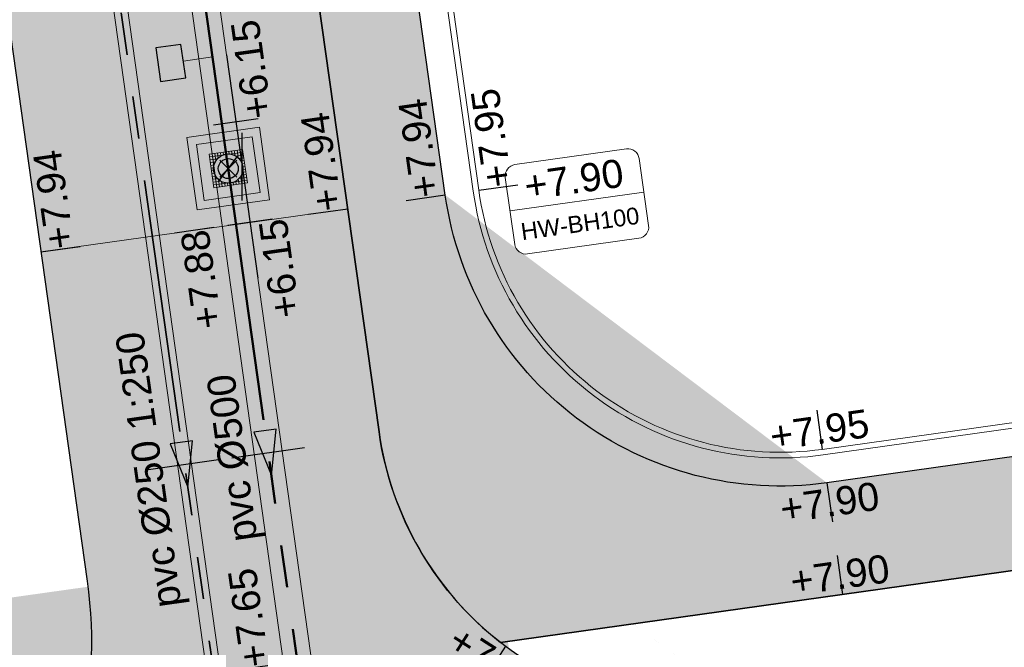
# Model space of a CAD drawing. Extents: x 98477 to 100410, y 398052 to 398969.
# Tile 233 of 256: x 98807 to 98825, y 398298 to 398309. Entities that reach past the tile are written whole.
import ezdxf
from ezdxf.enums import TextEntityAlignment as Align

# ---------------------------------------------------------------- set-up
doc = ezdxf.new("R2010")
doc.units = 0
for name, pattern in [('AL-NUTSTRACE', [17, 5, -3.5, 0, -3.5, 5]), ('RI-DWA', [9.75, 4.5, -0.75, 0.75, -0.75, 0.75, -0.75, 0.75, -0.75]), ('RI-RWA', [8.25, 4.5, -0.75, 0.75, -0.75, 0.75, -0.75])]:
    doc.linetypes.add(name, pattern=pattern)
for name, color, linetype, lineweight in [('N-KO-kantbegrenzing grondwerk', 70, 'Continuous', 25), ('N-KO-kantverharding', 2, 'Continuous', 25), ('N-RI-DWA hoofdriool', 24, 'RI-DWA', 35), ('N-RI-DWA hoofdriool buiswand', 24, 'Continuous', 13), ('N-RI-DWA strenginformatie', 24, 'Continuous', 25), ('N-RI-RWA b.o.b.', 162, 'Continuous', 25), ('N-RI-RWA hoofdriool', 162, 'RI-RWA', 50), ('N-RI-RWA hoofdriool buiswand', 162, 'Continuous', 13), ('N-RI-RWA kolkaansluitleiding', 132, 'RI-RWA', 18), ('N-RI-RWA put', 1, 'Continuous', 25), ('N-RI-RWA putdeksel', 7, 'Continuous', 18), ('N-RI-RWA putnummer', 162, 'Continuous', 18), ('N-RI-RWA putwand', 7, 'Continuous', 18), ('N-RI-RWA strenginformatie', 162, 'Continuous', 25), ('N-RI-straatkolk', 7, 'Continuous', 25), ('N-RI-stroomrichting', 7, 'Continuous', 25), ("N-VH-arcering 'MAT' grijs 251", 251, 'Continuous', 18), ('N-VH-arcering printbeton', 8, 'Continuous', 9), ('X-AL-hoogtelijn - Niv 1', 1, 'AL-HOOGTELIJN', 18), ('X-AL-nutstrace VERWERKT', 252, 'AL-NUTSTRACE', 18), ('X-AL-planthoogte VERWERKT', 180, 'Continuous', 25)]:
    doc.layers.add(name, color=color, linetype=linetype, lineweight=lineweight)
for name, color, linetype, plot in [('X-AL-contourlijnen', 30, 'Continuous', False), ('X-AL-hulplijn', 30, 'Continuous', False), ('X-AL-hulplijn riolering', 30, 'Continuous', False)]:
    doc.layers.add(name, color=color, linetype=linetype, plot=plot)
doc.styles.add('CS Annotative', font='arial.ttf')
doc.styles.get("Standard").update_dxf_attribs({"font": 'txt.shx'})
doc.linetypes.add('AL-HOOGTELIJN', pattern='A,10,-1.5,["H",Standard,S=0.9,R=0,X=-0.3,Y=-0.45],-1.5,30', length=43)

# ---------------------------------------------------------------- blocks, each defined once
blk = doc.blocks.new('*U184')
at = {"layer": 'X-AL-hulplijn', "flags": 128}
blk.add_lwpolyline([(0.295, -0.189), (-0.295, 0.189)], dxfattribs=at)
at = {"layer": 'X-AL-planthoogte VERWERKT', "linetype": 'Continuous', "style": 'CS Annotative'}
blk.add_attdef('HOOGTE-MIDDEN', text='', height=0.5, rotation=237.3217, dxfattribs=at).set_placement((0, 0), align=Align.MIDDLE_CENTER)
blk = doc.blocks.new('*U191')
at = {"layer": 'X-AL-hulplijn', "flags": 128}
blk.add_lwpolyline([(0.347, 0.049), (-0.347, -0.049)], dxfattribs=at)
at = {"layer": 'X-AL-planthoogte VERWERKT', "linetype": 'Continuous', "style": 'CS Annotative'}
blk.add_attdef('HOOGTE-RECHTS', text='', height=0.5, rotation=278, dxfattribs=at).set_placement((0, 0), align=Align.MIDDLE_LEFT)
blk = doc.blocks.new('*U736')
at = {"layer": 'X-AL-hulplijn', "flags": 128}
blk.add_lwpolyline([(-0.347, -0.049), (0.347, 0.049)], dxfattribs=at)
at = {"layer": 'X-AL-planthoogte VERWERKT', "linetype": 'Continuous', "style": 'CS Annotative'}
blk.add_attdef('HOOGTE-LINKS', text='', height=0.5, rotation=278, dxfattribs=at).set_placement((0, 0), align=Align.MIDDLE_RIGHT)
blk = doc.blocks.new('*U52')
h = blk.add_hatch(color=256)
h.dxf.hatch_style = 1
h.paths.add_polyline_path([(-0.156, -0.208, 0.618819), (0.26, 0, 0.235469), (0.156, 0.208)])
at = {"flags": 128}
blk.add_lwpolyline([(-0.156, -0.208), (0.156, 0.208)], dxfattribs=at)
blk.add_circle((0, 0), 0.26)
at = {"layer": 'N-RI-RWA putdeksel', "flags": 128}
blk.add_lwpolyline([(-0.255, -0.339), (0.339, -0.255), (0.255, 0.339), (-0.339, 0.255)], close=True, dxfattribs=at)
at = {"layer": 'N-RI-RWA putdeksel', "lineweight": 5, "flags": 128}
for points in [[(-0.332, 0.206), (-0.106, 0.238)], [(-0.325, 0.156), (-0.192, 0.175)], [(-0.289, 0.262), (-0.258, 0.036)], [(-0.24, 0.269), (-0.221, 0.137)], [(-0.19, 0.276), (-0.178, 0.189)], [(-0.141, 0.283), (-0.132, 0.224)], [(-0.091, 0.29), (-0.085, 0.246)], [(-0.042, 0.297), (-0.036, 0.257)], [(0.008, 0.304), (0.014, 0.26)], [(0.036, 0.258), (0.262, 0.289)], [(0.057, 0.311), (0.066, 0.252)], [(0.107, 0.318), (0.119, 0.231)], [(0.137, 0.221), (0.269, 0.24)], [(0.156, 0.325), (0.175, 0.192)], [(0.189, 0.178), (0.276, 0.19)], [(0.206, 0.332), (0.238, 0.106)], [(-0.318, 0.107), (-0.231, 0.119)], [(-0.311, 0.057), (-0.252, 0.066)], [(-0.304, 0.008), (-0.26, 0.014)], [(0.224, 0.132), (0.283, 0.141)], [(0.246, 0.085), (0.29, 0.091)], [(0.257, 0.036), (0.297, 0.042)], [(-0.297, -0.042), (-0.257, -0.036)], [(-0.29, -0.091), (-0.246, -0.085)], [(-0.283, -0.141), (-0.224, -0.132)], [(-0.238, -0.106), (-0.206, -0.332)], [(0.192, -0.175), (0.325, -0.156)], [(0.221, -0.137), (0.24, -0.269)], [(0.231, -0.119), (0.318, -0.107)], [(0.252, -0.066), (0.311, -0.057)], [(0.258, -0.036), (0.289, -0.262)], [(0.26, -0.014), (0.304, -0.008)], [(-0.276, -0.19), (-0.189, -0.178)], [(-0.269, -0.24), (-0.137, -0.221)], [(-0.262, -0.289), (-0.036, -0.258)], [(-0.175, -0.192), (-0.156, -0.325)], [(-0.119, -0.231), (-0.107, -0.318)], [(-0.066, -0.252), (-0.057, -0.311)], [(-0.014, -0.26), (-0.008, -0.304)], [(0.036, -0.257), (0.042, -0.297)], [(0.085, -0.246), (0.091, -0.29)], [(0.106, -0.238), (0.332, -0.206)], [(0.132, -0.224), (0.141, -0.283)], [(0.178, -0.189), (0.19, -0.276)]]:
    blk.add_lwpolyline(points, dxfattribs=at)
at = {"layer": 'N-RI-RWA putwand', "flags": 128}
for points in [[(-0.553, -0.734), (0.734, -0.553), (0.553, 0.734), (-0.734, 0.553)], [(-0.426, -0.565), (0.565, -0.426), (0.426, 0.565), (-0.565, 0.426)]]:
    blk.add_lwpolyline(points, close=True, dxfattribs=at)
blk = doc.blocks.new('*U735')
at = {"layer": 'X-AL-hulplijn riolering', "flags": 128}
for points in [[(-1.392, 9.903), (0, 0)], [(1.424, 4.239), (-2.537, 3.683)], [(0, -3), (0, 3)], [(0, 0), (1.392, -9.903)], [(2.676, -4.673), (-1.285, -5.23)]]:
    blk.add_lwpolyline(points, dxfattribs=at)
at = {"layer": 'N-RI-RWA b.o.b.', "linetype": 'Continuous', "style": 'CS Annotative'}
blk.add_attdef('B.o.b.rechts', text='', height=0.5, rotation=98, dxfattribs=at).set_placement((0.285, 0.848), align=Align.MIDDLE_LEFT)
blk.add_attdef('B.o.b.links', text='', height=0.5, rotation=98, dxfattribs=at).set_placement((0.535, -0.935), align=Align.MIDDLE_RIGHT)
blk = doc.blocks.new('*U226')
at = {"layer": 'N-RI-stroomrichting'}
h = blk.add_hatch(color=256, dxfattribs=at)
h.dxf.hatch_style = 1
h.paths.add_polyline_path([(0.278, -1.981), (0.712, 2.12), (-1.269, 1.841)])
blk.add_lwpolyline([(0.278, -1.981), (0.712, 2.12), (-1.269, 1.841)], close=True, dxfattribs=at)
at = {"layer": 'X-AL-hulplijn riolering'}
blk.add_lwpolyline([(3.218, 0.452), (-3.218, -0.452)], dxfattribs=at)
at = {"lineweight": 25, "style": 'CS Annotative'}
blk.add_attdef('Strenginformatie', text='', height=2.5, rotation=98, dxfattribs=at).set_placement((-3.218, -0.452), align=Align.MIDDLE_CENTER)
blk = doc.blocks.new('*U524')
at = {"layer": 'N-RI-stroomrichting'}
h = blk.add_hatch(color=256, dxfattribs=at)
h.dxf.hatch_style = 1
h.paths.add_polyline_path([(0.278, -1.981), (0.712, 2.12), (-1.269, 1.841)])
blk.add_lwpolyline([(0.278, -1.981), (0.712, 2.12), (-1.269, 1.841)], close=True, dxfattribs=at)
at = {"layer": 'X-AL-hulplijn riolering'}
blk.add_lwpolyline([(3.218, 0.452), (-3.218, -0.452)], dxfattribs=at)
at = {"lineweight": 25, "style": 'CS Annotative'}
blk.add_attdef('Strenginformatie', text='', height=2.5, rotation=98, dxfattribs=at).set_placement((-3.218, -0.452), align=Align.MIDDLE_CENTER)
blk = doc.blocks.new('*U620')
at = {"layer": 'X-AL-hulplijn riolering'}
for points in [[(-0.628, 0.628), (0, 0), (0.628, 0.628, 0.414214)], [(0, 0), (-0.628, -0.628, 0.414214), (0.628, -0.628)]]:
    blk.add_hatch(color=256, dxfattribs=at).paths.add_polyline_path(points)
at = {"lineweight": 9}
blk.add_line((25.012, -3.75), (36.895, -2.08), dxfattribs=at)
blk.add_lwpolyline([(26.559, -7.572), (36.462, -6.18, 0.414214), (37.313, -5.051), (36.478, 0.891, 0.414214), (35.348, 1.742), (25.446, 0.35, 0.414214), (24.595, -0.779), (25.43, -6.721, 0.414214)], format="xyb", close=True)
at = {"layer": 'X-AL-hulplijn riolering'}
for points in [[(0.753, -0.753), (-0.753, 0.753)], [(0.753, 0.753), (-0.753, -0.753)]]:
    blk.add_lwpolyline(points, dxfattribs=at)
blk.add_circle((0, 0), 0.887, dxfattribs=at)
at = {"style": 'CS Annotative'}
for tag, height, p in [('HOOGTE', 2.5, (30.679, -0.958)), ('NR', 1.5, (31.229, -4.872))]:
    blk.add_attdef(tag, text='', height=height, rotation=8, dxfattribs=at).set_placement(p, align=Align.MIDDLE_CENTER)
blk = doc.blocks.new('*U305')
at = {"layer": 'X-AL-hulplijn', "flags": 128}
blk.add_lwpolyline([(0.347, 0.049), (-0.347, -0.049)], dxfattribs=at)
at = {"layer": 'X-AL-planthoogte VERWERKT', "linetype": 'Continuous', "style": 'CS Annotative'}
blk.add_attdef('HOOGTE-MIDDEN', text='', height=0.5, rotation=278, dxfattribs=at).set_placement((0, 0), align=Align.MIDDLE_CENTER)
blk = doc.blocks.new('*U306')
at = {"layer": 'X-AL-hulplijn', "flags": 128}
blk.add_lwpolyline([(0.347, 0.049), (-0.347, -0.049)], dxfattribs=at)
at = {"layer": 'X-AL-planthoogte VERWERKT', "linetype": 'Continuous', "style": 'CS Annotative'}
blk.add_attdef('HOOGTE-MIDDEN', text='', height=0.5, rotation=278, dxfattribs=at).set_placement((0, 0), align=Align.MIDDLE_CENTER)
blk = doc.blocks.new('*U814')
blk.add_lwpolyline([(-1.323, 1.329), (-0.905, -1.642), (1.323, -1.329), (0.905, 1.642)], close=True)
blk.add_solid([(-1.323, 1.329), (0.905, 1.642), (-1.323, 1.329), (-0.905, -1.642)])

msp = doc.modelspace()

# ---------------------------------------------------------------- hatches: boundary and pattern name
at = {"layer": "N-VH-arcering 'MAT' grijs 251"}
h = msp.add_hatch(color=256, dxfattribs=at)
h.dxf.hatch_style = 1
edge = h.paths.add_edge_path()
edge.add_line((98801.71, 398275.503), (98759.079, 398269.511))
edge.add_arc((98758.557, 398273.225), 3.75, 188, 278, ccw=False)
edge.add_line((98754.843, 398272.703), (98754.732, 398273.495))
edge.add_arc((98759.436, 398274.156), 4.75, 98, 188, ccw=False)
edge.add_line((98758.775, 398278.86), (98802.644, 398285.025))
edge.add_arc((98800.8, 398298.146), 13.25, 278, 315.3696)
edge.add_arc((98814.321, 398284.798), 5.75, 98, 135.3696, ccw=False)
edge.add_line((98813.521, 398290.492), (98817.945, 398291.114))
edge.add_arc((98818.745, 398285.42), 5.75, 8, 98, ccw=False)
edge.add_line((98824.439, 398286.22), (98832.122, 398231.557))
edge.add_arc((98824.447, 398230.479), 7.75, -36.9034, 8, ccw=False)
edge.add_line((98830.645, 398225.825), (98822.025, 398214.347))
edge.add_arc((98828.622, 398209.393), 8.25, 143.0966, 188)
edge.add_line((98820.453, 398208.245), (98820.952, 398204.691))
edge.add_line((98820.952, 398204.691), (98824.988, 398175.974))
edge.add_line((98824.988, 398175.974), (98826.345, 398166.319))
edge.add_arc((98829.563, 398166.771), 3.25, 188, 278)
edge.add_line((98830.016, 398163.553), (98845.496, 398165.728))
edge.add_line((98845.496, 398165.728), (98850.051, 398166.368))
edge.add_line((98850.051, 398166.368), (98871.26, 398169.349))
edge.add_line((98871.26, 398169.349), (98879.777, 398170.546))
edge.add_line((98879.777, 398170.546), (98895.918, 398172.814))
edge.add_line((98895.918, 398172.814), (98895.013, 398179.251))
edge.add_line((98895.013, 398179.251), (98835.845, 398170.936))
edge.add_arc((98835.184, 398175.639), 4.75, 188, 278, ccw=False)
edge.add_line((98830.48, 398174.978), (98825.977, 398207.018))
edge.add_arc((98833.652, 398208.097), 7.75, 143.0966, 188, ccw=False)
edge.add_line((98827.454, 398212.751), (98836.074, 398224.229))
edge.add_arc((98829.477, 398229.183), 8.25, 323.0966, 368)
edge.add_line((98837.646, 398230.331), (98837.342, 398232.493))
edge.add_line((98837.342, 398232.493), (98837.342, 398232.493))
edge.add_line((98837.342, 398232.493), (98829.688, 398286.958))
edge.add_arc((98835.382, 398287.758), 5.75, 98, 188, ccw=False)
edge.add_line((98834.582, 398293.452), (98882.505, 398300.187))
edge.add_arc((98883.618, 398292.265), 8, 11.632, 98, ccw=False)
edge.add_line((98891.454, 398293.878), (98891, 398296.086))
edge.add_line((98891, 398296.086), (98889.023, 398305.688))
edge.add_line((98889.023, 398305.688), (98888.557, 398307.974))
edge.add_line((98888.557, 398307.974), (98887.385, 398314.76))
edge.add_arc((98879.502, 398313.398), 8, -82, 9.8011, ccw=False)
edge.add_line((98880.615, 398305.476), (98872.945, 398304.398))
edge.add_arc((98872.423, 398308.111), 3.75, 189.4265, 278, ccw=False)
edge.add_arc((92946.735, 397324.304), 6003.05, 9.426501, 10.6116601)
edge.add_line((98847.121, 398429.774), (98842.313, 398429.098))
edge.add_arc((92946.735, 397324.304), 5998.2, 9.4285467, 10.6137733, ccw=False)
edge.add_arc((98860.089, 398306.469), 3.84, -81.4341, 6.6574, ccw=False)
edge.add_line((98860.661, 398302.671), (98847.185, 398300.777))
edge.add_line((98847.185, 398300.777), (98842.63, 398300.137))
edge.add_line((98842.63, 398300.137), (98820.151, 398296.978))
edge.add_arc((98819.35, 398302.672), 5.75, 188, 278, ccw=False)
edge.add_line((98813.656, 398301.872), (98812.306, 398311.477))
edge.add_line((98812.306, 398311.477), (98811.109, 398319.994))
edge.add_line((98811.109, 398319.994), (98809.244, 398333.263))
edge.add_line((98809.244, 398333.263), (98808.674, 398337.323))
edge.add_line((98808.674, 398337.323), (98807.714, 398344.156))
edge.add_line((98807.714, 398344.156), (98807.707, 398344.206))
edge.add_line((98807.707, 398344.206), (98811.668, 398344.762))
edge.add_line((98811.668, 398344.762), (98829.492, 398347.268))
edge.add_line((98829.492, 398347.268), (98831.968, 398347.616))
edge.add_line((98831.968, 398347.616), (98831.064, 398354.052))
edge.add_line((98831.064, 398354.052), (98828.588, 398353.704))
edge.add_line((98828.588, 398353.704), (98810.763, 398351.199))
edge.add_line((98810.763, 398351.199), (98806.802, 398350.643))
edge.add_line((98806.802, 398350.643), (98806.795, 398350.692))
edge.add_line((98806.795, 398350.692), (98805.146, 398362.424))
edge.add_line((98805.146, 398362.424), (98805.048, 398363.12))
edge.add_line((98805.048, 398363.12), (98803.991, 398370.646))
edge.add_line((98803.991, 398370.646), (98802.488, 398381.341))
edge.add_line((98802.488, 398381.341), (98801.43, 398388.867))
edge.add_line((98801.43, 398388.867), (98799.927, 398399.562))
edge.add_line((98799.927, 398399.562), (98798.869, 398407.088))
edge.add_line((98798.869, 398407.088), (98797.366, 398417.783))
edge.add_line((98797.366, 398417.783), (98796.795, 398421.843))
edge.add_line((98796.795, 398421.843), (98795.884, 398428.329))
edge.add_line((98795.884, 398428.329), (98795.877, 398428.379))
edge.add_line((98795.877, 398428.379), (98799.838, 398428.935))
edge.add_line((98799.838, 398428.935), (98817.663, 398431.44))
edge.add_line((98817.663, 398431.44), (98820.138, 398431.788))
edge.add_line((98820.138, 398431.788), (98819.234, 398438.225))
edge.add_line((98819.234, 398438.225), (98816.758, 398437.877))
edge.add_line((98816.758, 398437.877), (98798.933, 398435.372))
edge.add_line((98798.933, 398435.372), (98794.972, 398434.815))
edge.add_line((98794.972, 398434.815), (98794.965, 398434.865))
edge.add_line((98794.965, 398434.865), (98793.379, 398446.154))
edge.add_line((98793.379, 398446.154), (98792.739, 398450.709))
edge.add_line((98792.739, 398450.709), (98789.338, 398474.904))
edge.add_line((98789.338, 398474.904), (98783.892, 398474.138))
edge.add_line((98783.892, 398474.138), (98786.763, 398453.707))
edge.add_arc((98782.059, 398453.046), 4.75, -82, 8, ccw=False)
edge.add_line((98782.72, 398448.342), (98773.115, 398446.992))
edge.add_line((98773.115, 398446.992), (98764.599, 398445.795))
edge.add_line((98764.599, 398445.795), (98743.407, 398442.817))
edge.add_line((98743.407, 398442.817), (98734.891, 398441.62))
edge.add_line((98734.891, 398441.62), (98611.8, 398424.321))
edge.add_line((98611.8, 398424.321), (98607.657, 398453.801))
edge.add_arc((98611.637, 398454.122), 3.993, 101.3918, 184.6082, ccw=False)
edge.add_line((98610.849, 398458.036), (98611.839, 398458.175))
edge.add_line((98611.839, 398458.175), (98639.566, 398462.072))
edge.add_line((98639.566, 398462.072), (98641.547, 398462.351))
edge.add_line((98641.547, 398462.351), (98659.372, 398464.856))
edge.add_line((98659.372, 398464.856), (98661.847, 398465.204))
edge.add_line((98661.847, 398465.204), (98660.943, 398471.64))
edge.add_line((98660.943, 398471.64), (98649.901, 398470.089))
edge.add_line((98649.901, 398470.089), (98624.649, 398466.54))
edge.add_line((98624.649, 398466.54), (98622.669, 398466.261))
edge.add_line((98622.669, 398466.261), (98604.844, 398463.756))
edge.add_line((98604.844, 398463.756), (98602.864, 398463.478))
edge.add_line((98602.864, 398463.478), (98594.941, 398462.365))
edge.add_line((98594.941, 398462.365), (98576.275, 398459.741))
edge.add_line((98576.275, 398459.741), (98577.18, 398453.304))
edge.add_line((98577.18, 398453.304), (98578.17, 398453.444))
edge.add_line((98578.17, 398453.444), (98598.471, 398456.294))
edge.add_arc((98598.792, 398452.314), 3.993, 11.4249, 94.6095, ccw=False)
edge.add_line((98602.706, 398453.105), (98606.849, 398423.625))
edge.add_line((98606.849, 398423.625), (98548.819, 398415.469))
edge.add_arc((98548.158, 398420.173), 4.75, 188, 278, ccw=False)
edge.add_line((98543.454, 398419.512), (98539.768, 398445.74))
edge.add_line((98539.768, 398445.74), (98538.976, 398445.629))
edge.add_line((98538.976, 398445.629), (98538.732, 398447.362))
edge.add_line((98538.732, 398447.362), (98534.771, 398446.805))
edge.add_line((98534.771, 398446.805), (98536.53, 398434.292))
edge.add_line((98536.53, 398434.292), (98537.17, 398429.737))
edge.add_line((98537.17, 398429.737), (98538.395, 398421.022))
edge.add_line((98538.395, 398421.022), (98539.035, 398416.467))
edge.add_line((98539.035, 398416.467), (98541.025, 398402.306))
edge.add_line((98541.025, 398402.306), (98541.665, 398397.751))
edge.add_line((98541.665, 398397.751), (98543.656, 398383.59))
edge.add_line((98543.656, 398383.59), (98544.296, 398379.035))
edge.add_line((98544.296, 398379.035), (98545.604, 398369.727))
edge.add_arc((98543.871, 398369.483), 1.75, -82, 8, ccw=False)
edge.add_line((98544.115, 398367.75), (98522.477, 398364.709))
edge.add_line((98522.477, 398364.709), (98523.215, 398359.461))
edge.add_line((98523.215, 398359.461), (98545.05, 398362.529))
edge.add_line((98545.05, 398362.529), (98549.605, 398363.17))
edge.add_line((98549.605, 398363.17), (98564.162, 398365.215))
edge.add_arc((98564.824, 398360.512), 4.75, 8, 98, ccw=False)
edge.add_line((98569.527, 398361.173), (98576.5, 398311.56))
edge.add_arc((98571.796, 398310.899), 4.75, -82, 8, ccw=False)
edge.add_line((98572.457, 398306.195), (98563.842, 398304.985))
edge.add_line((98563.842, 398304.985), (98559.287, 398304.344))
edge.add_line((98559.287, 398304.344), (98541.016, 398301.777))
edge.add_line((98541.016, 398301.777), (98541.754, 398296.528))
edge.add_line((98541.754, 398296.528), (98553.885, 398298.233))
edge.add_arc((98554.128, 398296.5), 1.75, 8, 98, ccw=False)
edge.add_line((98555.861, 398296.744), (98557.35, 398286.148))
edge.add_line((98557.35, 398286.148), (98557.99, 398281.593))
edge.add_line((98557.99, 398281.593), (98560.134, 398266.343))
edge.add_line((98560.134, 398266.343), (98560.774, 398261.787))
edge.add_line((98560.774, 398261.787), (98562.917, 398246.537))
edge.add_line((98562.917, 398246.537), (98563.557, 398241.982))
edge.add_line((98563.557, 398241.982), (98565.701, 398226.732))
edge.add_line((98565.701, 398226.732), (98566.341, 398222.177))
edge.add_line((98566.341, 398222.177), (98567.566, 398213.462))
edge.add_line((98567.566, 398213.462), (98568.206, 398208.907))
edge.add_line((98568.206, 398208.907), (98576.531, 398149.669))
edge.add_line((98576.531, 398149.669), (98576.556, 398149.491))
edge.add_line((98576.556, 398149.491), (98535.46, 398143.715))
edge.add_line((98535.46, 398143.715), (98536.347, 398137.407))
edge.add_line((98536.347, 398137.407), (98537.337, 398137.546))
edge.add_line((98537.337, 398137.546), (98577.443, 398143.183))
edge.add_line((98577.443, 398143.183), (98578.765, 398133.775))
edge.add_line((98578.765, 398133.775), (98538.659, 398128.139))
edge.add_line((98538.659, 398128.139), (98537.669, 398128))
edge.add_line((98537.669, 398128), (98538.573, 398121.563))
edge.add_line((98538.573, 398121.563), (98579.669, 398127.339))
edge.add_line((98579.669, 398127.339), (98579.676, 398127.289))
edge.add_line((98579.676, 398127.289), (98580.766, 398119.535))
edge.add_line((98580.766, 398119.535), (98582.575, 398106.662))
edge.add_line((98582.575, 398106.662), (98583.062, 398103.196))
edge.add_line((98583.062, 398103.196), (98584.872, 398090.322))
edge.add_line((98584.872, 398090.322), (98585.359, 398086.856))
edge.add_line((98585.359, 398086.856), (98587.168, 398073.983))
edge.add_line((98587.168, 398073.983), (98588.149, 398067.001))
edge.add_arc((98585.921, 398066.688), 2.25, -71.0527, 8, ccw=False)
edge.add_line((98586.652, 398064.56), (98587.088, 398064.71))
edge.add_line((98587.088, 398064.71), (98595.765, 398067.689))
edge.add_line((98595.765, 398067.689), (98596.093, 398067.801))
edge.add_arc((98595.362, 398069.929), 2.25, 188, 288.9473, ccw=False)
edge.add_line((98593.134, 398069.616), (98582.466, 398145.525))
edge.add_arc((98587.169, 398146.186), 4.75, 98, 188, ccw=False)
edge.add_line((98586.508, 398150.89), (98609.067, 398154.06))
edge.add_line((98609.067, 398154.06), (98621.308, 398156.2))
edge.add_line((98621.308, 398156.2), (98618.713, 398174.661))
edge.add_line((98618.713, 398174.661), (98600.889, 398172.156))
edge.add_line((98600.889, 398172.156), (98602.706, 398159.225))
edge.add_line((98602.706, 398159.225), (98585.673, 398156.831))
edge.add_arc((98585.086, 398161.633), 4.838, 189.0296, 276.9704, ccw=False)
edge.add_line((98580.308, 398160.874), (98573.635, 398208.357))
edge.add_line((98573.635, 398208.357), (98572.717, 398214.893))
edge.add_line((98572.717, 398214.893), (98570.017, 398234.104))
edge.add_line((98570.017, 398234.104), (98569.098, 398240.64))
edge.add_line((98569.098, 398240.64), (98568.632, 398243.957))
edge.add_line((98568.632, 398243.957), (98568.166, 398247.275))
edge.add_arc((98572.869, 398247.936), 4.75, 98, 188, ccw=False)
edge.add_line((98572.208, 398252.64), (98597.856, 398256.244))
edge.add_line((98597.856, 398256.244), (98604.392, 398257.163))
edge.add_line((98604.392, 398257.163), (98619.642, 398259.306))
edge.add_line((98619.642, 398259.306), (98626.178, 398260.225))
edge.add_line((98626.178, 398260.225), (98639.447, 398262.089))
edge.add_line((98639.447, 398262.089), (98639.497, 398262.096))
edge.add_line((98639.497, 398262.096), (98640.054, 398258.135))
edge.add_line((98640.054, 398258.135), (98641.863, 398245.262))
edge.add_line((98641.863, 398245.262), (98642.141, 398243.281))
edge.add_line((98642.141, 398243.281), (98643.255, 398235.359))
edge.add_line((98643.255, 398235.359), (98644.577, 398225.952))
edge.add_line((98644.577, 398225.952), (98646.038, 398215.554))
edge.add_line((98646.038, 398215.554), (98646.386, 398213.078))
edge.add_line((98646.386, 398213.078), (98652.823, 398213.983))
edge.add_line((98652.823, 398213.983), (98652.475, 398216.458))
edge.add_line((98652.475, 398216.458), (98651.709, 398221.905))
edge.add_line((98651.709, 398221.905), (98651.431, 398223.885))
edge.add_line((98651.431, 398223.885), (98649.622, 398236.759))
edge.add_line((98649.622, 398236.759), (98649.343, 398238.739))
edge.add_line((98649.343, 398238.739), (98646.49, 398259.04))
edge.add_line((98646.49, 398259.04), (98645.934, 398263.001))
edge.add_line((98645.934, 398263.001), (98645.983, 398263.008))
edge.add_line((98645.983, 398263.008), (98654.398, 398264.191))
edge.add_line((98654.398, 398264.191), (98722.625, 398273.779))
edge.add_line((98722.625, 398273.779), (98731.142, 398274.976))
edge.add_line((98731.142, 398274.976), (98743.97, 398276.779))
edge.add_arc((98744.557, 398271.977), 4.838, 9.0296, 96.9704, ccw=False)
edge.add_line((98749.335, 398272.737), (98750.727, 398262.834))
edge.add_line((98750.727, 398262.834), (98752.41, 398263.07))
edge.add_line((98752.41, 398263.07), (98756.966, 398263.711))
edge.add_line((98756.966, 398263.711), (98772.216, 398265.854))
edge.add_line((98772.216, 398265.854), (98776.771, 398266.494))
edge.add_line((98776.771, 398266.494), (98795.982, 398269.194))
edge.add_line((98795.982, 398269.194), (98800.537, 398269.834))
edge.add_line((98800.537, 398269.834), (98802.468, 398270.106))
edge.add_line((98802.468, 398270.106), (98801.71, 398275.503))
edge = h.paths.add_edge_path(flags=16)
edge.add_line((98744.062, 398333.464), (98751.984, 398334.577))
edge.add_line((98751.984, 398334.577), (98753.966, 398334.856))
edge.add_line((98753.966, 398334.856), (98764.363, 398336.317))
edge.add_line((98764.363, 398336.317), (98764.363, 398336.317))
edge.add_line((98764.363, 398336.317), (98766.343, 398336.595))
edge.add_line((98766.343, 398336.595), (98774.265, 398337.708))
edge.add_line((98774.265, 398337.708), (98774.247, 398337.837))
edge.add_line((98774.247, 398337.837), (98802.49, 398341.806))
edge.add_line((98802.49, 398341.806), (98803.019, 398338.043))
edge.add_line((98803.019, 398338.043), (98808.474, 398299.225))
edge.add_arc((98800.8, 398298.146), 7.75, -82, 8, ccw=False)
edge.add_line((98801.878, 398290.472), (98771.967, 398286.268))
edge.add_line((98771.967, 398286.268), (98767.412, 398285.628))
edge.add_line((98767.412, 398285.628), (98755.133, 398283.902))
edge.add_line((98755.133, 398283.902), (98746.617, 398282.705))
edge.add_line((98746.617, 398282.705), (98730.376, 398280.423))
edge.add_line((98730.376, 398280.423), (98721.86, 398279.226))
edge.add_line((98721.86, 398279.226), (98654.328, 398269.735))
edge.add_arc((98653.667, 398274.439), 4.75, 188, 278, ccw=False)
edge.add_line((98648.963, 398273.778), (98644.134, 398308.14))
edge.add_line((98644.134, 398308.14), (98642.937, 398316.656))
edge.add_line((98642.937, 398316.656), (98640.3, 398335.422))
edge.add_line((98640.3, 398335.422), (98638.121, 398335.116))
edge.add_line((98638.121, 398335.116), (98637.23, 398334.99))
edge.add_line((98637.23, 398334.99), (98635.051, 398334.684))
edge.add_line((98635.051, 398334.684), (98635.74, 398329.782))
edge.add_line((98635.74, 398329.782), (98636.937, 398321.266))
edge.add_line((98636.937, 398321.266), (98638.385, 398310.967))
edge.add_line((98638.385, 398310.967), (98639.025, 398306.412))
edge.add_line((98639.025, 398306.412), (98641.168, 398291.162))
edge.add_line((98641.168, 398291.162), (98642.365, 398282.646))
edge.add_line((98642.365, 398282.646), (98643.715, 398273.04))
edge.add_arc((98639.011, 398272.379), 4.75, -82, 8, ccw=False)
edge.add_line((98639.672, 398267.675), (98619.322, 398264.815))
edge.add_line((98619.322, 398264.815), (98614.272, 398264.105))
edge.add_line((98614.272, 398264.105), (98593.922, 398261.245))
edge.add_arc((98593.261, 398265.949), 4.75, 188, 278, ccw=False)
edge.add_line((98588.557, 398265.288), (98581.779, 398313.514))
edge.add_line((98581.779, 398313.514), (98580.582, 398322.03))
edge.add_line((98580.582, 398322.03), (98575.231, 398360.106))
edge.add_line((98575.231, 398360.106), (98574.591, 398364.661))
edge.add_line((98574.591, 398364.661), (98572.663, 398378.377))
edge.add_line((98572.663, 398378.377), (98571.188, 398388.873))
edge.add_line((98571.188, 398388.873), (98568.516, 398407.887))
edge.add_arc((98573.22, 398408.548), 4.75, 98, 188, ccw=False)
edge.add_line((98572.559, 398413.251), (98607.119, 398418.109))
edge.add_line((98607.119, 398418.109), (98607.614, 398418.178))
edge.add_line((98607.614, 398418.178), (98611.584, 398389.936))
edge.add_line((98611.584, 398389.936), (98611.455, 398389.918))
edge.add_line((98611.455, 398389.918), (98613.264, 398377.044))
edge.add_line((98613.264, 398377.044), (98613.334, 398376.549))
edge.add_line((98613.334, 398376.549), (98626.207, 398378.358))
edge.add_line((98626.207, 398378.358), (98628.188, 398378.637))
edge.add_line((98628.188, 398378.637), (98636.11, 398379.75))
edge.add_line((98636.11, 398379.75), (98648.369, 398381.473))
edge.add_line((98648.369, 398381.473), (98647.465, 398387.91))
edge.add_line((98647.465, 398387.91), (98634.591, 398386.1))
edge.add_line((98634.591, 398386.1), (98632.492, 398385.805))
edge.add_line((98632.492, 398385.805), (98619.737, 398384.013))
edge.add_line((98619.737, 398384.013), (98617.509, 398383.7))
edge.add_line((98617.509, 398383.7), (98612.566, 398418.874))
edge.add_line((98612.566, 398418.874), (98613.061, 398418.944))
edge.add_line((98613.061, 398418.944), (98667.575, 398426.605))
edge.add_line((98667.575, 398426.605), (98722.089, 398434.267))
edge.add_line((98722.089, 398434.267), (98726.149, 398434.837))
edge.add_line((98726.149, 398434.837), (98759.422, 398439.513))
edge.add_line((98759.422, 398439.513), (98763.483, 398440.084))
edge.add_line((98763.483, 398440.084), (98783.486, 398442.895))
edge.add_arc((98784.147, 398438.192), 4.75, 8, 98, ccw=False)
edge.add_line((98788.851, 398438.853), (98795.615, 398390.726))
edge.add_arc((98790.911, 398390.065), 4.75, -82, 8, ccw=False)
edge.add_line((98791.572, 398385.361), (98787.363, 398384.769))
edge.add_line((98787.363, 398384.769), (98774.49, 398382.96))
edge.add_line((98774.49, 398382.96), (98766.122, 398381.784))
edge.add_line((98766.122, 398381.784), (98766.072, 398381.777))
edge.add_line((98766.072, 398381.777), (98764.945, 398389.798))
edge.add_line((98764.945, 398389.798), (98762.092, 398410.099))
edge.add_line((98762.092, 398410.099), (98761.953, 398411.089))
edge.add_line((98761.953, 398411.089), (98755.516, 398410.184))
edge.add_line((98755.516, 398410.184), (98755.655, 398409.194))
edge.add_line((98755.655, 398409.194), (98758.508, 398388.894))
edge.add_line((98758.508, 398388.894), (98759.636, 398380.872))
edge.add_line((98759.636, 398380.872), (98759.586, 398380.865))
edge.add_line((98759.586, 398380.865), (98748.792, 398379.348))
edge.add_line((98748.792, 398379.348), (98744.237, 398378.708))
edge.add_line((98744.237, 398378.708), (98741.316, 398378.298))
edge.add_line((98741.316, 398378.298), (98735.869, 398377.532))
edge.add_line((98735.869, 398377.532), (98732.948, 398377.122))
edge.add_line((98732.948, 398377.122), (98728.393, 398376.482))
edge.add_line((98728.393, 398376.482), (98718.319, 398375.066))
edge.add_arc((98720.442, 398359.964), 15.25, 98, 128)
edge.add_line((98711.053, 398371.981), (98707.249, 398369.01))
edge.add_line((98707.249, 398369.01), (98710.512, 398364.833))
edge.add_line((98710.512, 398364.833), (98713.62, 398367.262))
edge.add_arc((98721.254, 398357.324), 12.531, 99.3779, 127.5301, ccw=False)
edge.add_line((98719.212, 398369.688), (98728.557, 398371.001))
edge.add_line((98728.557, 398371.001), (98733.112, 398371.641))
edge.add_line((98733.112, 398371.641), (98743.906, 398373.158))
edge.add_line((98743.906, 398373.158), (98752.423, 398374.355))
edge.add_line((98752.423, 398374.355), (98763.216, 398375.872))
edge.add_line((98763.216, 398375.872), (98767.772, 398376.512))
edge.add_line((98767.772, 398376.512), (98793.321, 398380.103))
edge.add_arc((98793.768, 398376.291), 3.838, 9.3042, 96.6958, ccw=False)
edge.add_line((98797.556, 398376.911), (98799.602, 398362.354))
edge.add_line((98799.602, 398362.354), (98801.641, 398347.847))
edge.add_line((98801.641, 398347.847), (98801.71, 398347.352))
edge.add_line((98801.71, 398347.352), (98773.468, 398343.383))
edge.add_line((98773.468, 398343.383), (98773.361, 398344.145))
edge.add_line((98773.361, 398344.145), (98770.885, 398343.797))
edge.add_line((98770.885, 398343.797), (98758.012, 398341.988))
edge.add_line((98758.012, 398341.988), (98756.031, 398341.71))
edge.add_line((98756.031, 398341.71), (98743.158, 398339.9))
edge.add_line((98743.158, 398339.9), (98743.158, 398339.9))
edge.add_line((98743.158, 398339.9), (98742.167, 398339.761))
edge.add_line((98742.167, 398339.761), (98743.072, 398333.324))
edge.add_line((98743.072, 398333.324), (98744.062, 398333.464))
edge = h.paths.add_edge_path(flags=16)
edge.add_line((98545.99, 398402.903), (98545.74, 398404.686))
edge.add_arc((98550.444, 398405.347), 4.75, 98, 188, ccw=False)
edge.add_line((98549.783, 398410.05), (98557.705, 398411.164))
edge.add_arc((98558.366, 398406.46), 4.75, 8, 98, ccw=False)
edge.add_line((98563.07, 398407.121), (98563.355, 398405.091))
edge.add_line((98563.355, 398405.091), (98565.095, 398392.713))
edge.add_line((98565.095, 398392.713), (98565.443, 398390.237))
edge.add_line((98565.443, 398390.237), (98567.182, 398377.859))
edge.add_line((98567.182, 398377.859), (98567.468, 398375.829))
edge.add_arc((98562.764, 398375.168), 4.75, -82, 8, ccw=False)
edge.add_line((98563.425, 398370.464), (98555.503, 398369.35))
edge.add_arc((98554.842, 398374.054), 4.75, 188, 278, ccw=False)
edge.add_line((98550.138, 398373.393), (98549.887, 398375.176))
edge.add_line((98549.887, 398375.176), (98548.078, 398388.049))
edge.add_line((98548.078, 398388.049), (98547.8, 398390.03))
edge.add_line((98547.8, 398390.03), (98545.99, 398402.903))
edge = h.paths.add_edge_path(flags=16)
edge.add_line((98580.974, 398279.723), (98580.696, 398281.704))
edge.add_line((98580.696, 398281.704), (98579.235, 398292.102))
edge.add_line((98579.235, 398292.102), (98578.56, 398296.904))
edge.add_arc((98573.856, 398296.243), 4.75, 8, 98)
edge.add_line((98573.195, 398300.947), (98565.57, 398299.875))
edge.add_arc((98566.231, 398295.172), 4.75, 98, 186.1904)
edge.add_line((98561.508, 398294.659), (98561.506, 398294.659))
edge.add_line((98561.506, 398294.659), (98563.663, 398279.31))
edge.add_line((98563.663, 398279.31), (98563.942, 398277.329))
edge.add_line((98563.942, 398277.329), (98566.099, 398261.98))
edge.add_line((98566.099, 398261.98), (98566.101, 398261.981))
edge.add_arc((98570.782, 398262.79), 4.75, 189.8096, 278)
edge.add_line((98571.443, 398258.086), (98579.068, 398259.158))
edge.add_arc((98578.407, 398263.862), 4.75, 278, 368)
edge.add_line((98583.111, 398264.523), (98582.436, 398269.325))
edge.add_line((98582.436, 398269.325), (98580.974, 398279.723))
edge = h.paths.add_edge_path(flags=16)
edge.add_line((98615.081, 398162.782), (98614.489, 398166.998))
edge.add_arc((98612.756, 398166.755), 1.75, 8, 98)
edge.add_line((98612.512, 398168.488), (98608.551, 398167.931))
edge.add_arc((98608.795, 398166.198), 1.75, 98, 188)
edge.add_line((98607.062, 398165.955), (98607.654, 398161.738))
edge.add_arc((98609.387, 398161.982), 1.75, 188, 278)
edge.add_line((98609.631, 398160.249), (98613.592, 398160.805))
edge.add_arc((98613.348, 398162.538), 1.75, 278, 368)
at = {"layer": 'N-VH-arcering printbeton'}
h = msp.add_hatch(dxfattribs=at)
h.set_pattern_fill('CS-PRINTBETON', color=256)
h.set_pattern_definition([(45, (0, 0), (-0.3535533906, 0.3535533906), []), (45, (0.35, 0), (-0.3535533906, 0.3535533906), [0.5, -0.2])])
edge = h.paths.add_edge_path()
edge.add_line((98810.24, 398338.755), (98834.006, 398342.095))
edge.add_line((98834.006, 398342.095), (98831.501, 398359.92))
edge.add_line((98831.501, 398359.92), (98807.735, 398356.58))
edge.add_line((98807.735, 398356.58), (98798.41, 398422.928))
edge.add_line((98798.41, 398422.928), (98822.177, 398426.268))
edge.add_line((98822.177, 398426.268), (98819.671, 398444.093))
edge.add_line((98819.671, 398444.093), (98795.905, 398440.753))
edge.add_line((98795.905, 398440.753), (98791.071, 398475.147))
edge.add_line((98791.071, 398475.147), (98789.338, 398474.904))
edge.add_line((98789.338, 398474.904), (98792.739, 398450.709))
edge.add_line((98792.739, 398450.709), (98793.379, 398446.154))
edge.add_line((98793.379, 398446.154), (98794.972, 398434.815))
edge.add_line((98794.972, 398434.815), (98796.725, 398435.062))
edge.add_line((98796.725, 398435.062), (98796.081, 398439.647))
edge.add_line((98796.081, 398439.647), (98798.289, 398439.957))
edge.add_line((98798.289, 398439.957), (98798.237, 398440.323))
edge.add_line((98798.237, 398440.323), (98816.062, 398442.828))
edge.add_line((98816.062, 398442.828), (98816.114, 398442.462))
edge.add_line((98816.114, 398442.462), (98818.223, 398442.758))
edge.add_line((98818.223, 398442.758), (98818.867, 398438.174))
edge.add_line((98818.867, 398438.174), (98819.234, 398438.225))
edge.add_line((98819.234, 398438.225), (98820.138, 398431.788))
edge.add_line((98820.138, 398431.788), (98819.772, 398431.737))
edge.add_line((98819.772, 398431.737), (98820.416, 398427.152))
edge.add_line((98820.416, 398427.152), (98818.307, 398426.855))
edge.add_line((98818.307, 398426.855), (98818.359, 398426.489))
edge.add_line((98818.359, 398426.489), (98800.534, 398423.984))
edge.add_line((98800.534, 398423.984), (98800.482, 398424.35))
edge.add_line((98800.482, 398424.35), (98798.274, 398424.04))
edge.add_line((98798.274, 398424.04), (98797.63, 398428.625))
edge.add_line((98797.63, 398428.625), (98795.877, 398428.379))
edge.add_line((98795.877, 398428.379), (98796.795, 398421.843))
edge.add_line((98796.795, 398421.843), (98797.366, 398417.783))
edge.add_line((98797.366, 398417.783), (98798.869, 398407.088))
edge.add_line((98798.869, 398407.088), (98799.927, 398399.562))
edge.add_line((98799.927, 398399.562), (98801.43, 398388.867))
edge.add_line((98801.43, 398388.867), (98802.488, 398381.341))
edge.add_line((98802.488, 398381.341), (98803.991, 398370.646))
edge.add_line((98803.991, 398370.646), (98805.048, 398363.12))
edge.add_line((98805.048, 398363.12), (98805.146, 398362.424))
edge.add_line((98805.146, 398362.424), (98806.802, 398350.643))
edge.add_line((98806.802, 398350.643), (98808.555, 398350.889))
edge.add_line((98808.555, 398350.889), (98807.91, 398355.474))
edge.add_line((98807.91, 398355.474), (98810.119, 398355.784))
edge.add_line((98810.119, 398355.784), (98810.067, 398356.151))
edge.add_line((98810.067, 398356.151), (98827.892, 398358.656))
edge.add_line((98827.892, 398358.656), (98827.943, 398358.289))
edge.add_line((98827.943, 398358.289), (98830.053, 398358.586))
edge.add_line((98830.053, 398358.586), (98830.697, 398354.001))
edge.add_line((98830.697, 398354.001), (98831.064, 398354.052))
edge.add_line((98831.064, 398354.052), (98831.968, 398347.616))
edge.add_line((98831.968, 398347.616), (98831.602, 398347.564))
edge.add_line((98831.602, 398347.564), (98832.246, 398342.979))
edge.add_line((98832.246, 398342.979), (98830.137, 398342.683))
edge.add_line((98830.137, 398342.683), (98830.188, 398342.316))
edge.add_line((98830.188, 398342.316), (98812.364, 398339.811))
edge.add_line((98812.364, 398339.811), (98812.312, 398340.178))
edge.add_line((98812.312, 398340.178), (98810.104, 398339.867))
edge.add_line((98810.104, 398339.867), (98809.459, 398344.452))
edge.add_line((98809.459, 398344.452), (98807.707, 398344.206))
edge.add_line((98807.707, 398344.206), (98808.674, 398337.323))
edge.add_line((98808.674, 398337.323), (98809.244, 398333.263))
edge.add_line((98809.244, 398333.263), (98811.109, 398319.994))
edge.add_line((98811.109, 398319.994), (98812.306, 398311.477))
edge.add_line((98812.306, 398311.477), (98813.656, 398301.872))
edge.add_arc((98819.35, 398302.672), 5.75, 188, 232.0792)
edge.add_line((98815.816, 398298.136), (98842.564, 398301.895))
edge.add_line((98842.564, 398301.895), (98842.808, 398300.162))
edge.add_line((98842.808, 398300.162), (98847.007, 398300.752))
edge.add_line((98847.007, 398300.752), (98846.763, 398302.485))
edge.add_line((98846.763, 398302.485), (98863.571, 398304.848))
edge.add_arc((98860.58, 398306.39), 3.365, 332.7213, 368.9632)
edge.add_line((98863.904, 398306.914), (98821.609, 398300.97))
edge.add_arc((98820.774, 398306.911), 6, 188, 278, ccw=False)
edge.add_line((98814.833, 398306.076), (98810.24, 398338.755))

# ---------------------------------------------------------------- linework, layer by layer
at = {"layer": 'N-KO-kantbegrenzing grondwerk', "flags": 128}
msp.add_lwpolyline([(98863.904, 398306.914), (98821.609, 398300.97, -0.414214), (98814.833, 398306.076), (98810.24, 398338.755), (98834.006, 398342.095), (98831.501, 398359.92), (98807.735, 398356.58), (98798.41, 398422.928), (98822.177, 398426.268), (98819.671, 398444.093), (98795.905, 398440.753), (98791.071, 398475.147), (98789.338, 398474.904)], format="xyb", dxfattribs=at)
msp.add_lwpolyline([(98842.808, 398300.162), (98842.564, 398301.895), (98815.816, 398298.136)], dxfattribs=at)
at = {"layer": 'N-KO-kantverharding', "flags": 128}
for points in [[(98842.313, 398429.098, -0.005172), (98863.904, 398306.914, -0.40449), (98860.661, 398302.671), (98847.185, 398300.777), (98842.63, 398300.137), (98820.151, 398296.978, -0.414214), (98813.656, 398301.872), (98812.306, 398311.477)], [(98803.019, 398338.043), (98808.474, 398299.225, -0.414214), (98801.878, 398290.472), (98771.967, 398286.268), (98767.412, 398285.628), (98755.133, 398283.902), (98746.617, 398282.705), (98730.376, 398280.423), (98721.86, 398279.226), (98654.328, 398269.735, -0.414214)]]:
    msp.add_lwpolyline(points, format="xyb", dxfattribs=at)
at = {"layer": 'N-RI-DWA hoofdriool'}
msp.add_lwpolyline([(98811.478, 398292.225), (98798.674, 398383.329)], dxfattribs=at)
at = {"layer": 'N-RI-DWA hoofdriool buiswand', "flags": 128}
for points in [[(98811.354, 398292.207), (98798.55, 398383.312)], [(98811.601, 398292.242), (98798.797, 398383.347)]]:
    msp.add_lwpolyline(points, dxfattribs=at)
at = {"layer": 'N-RI-RWA hoofdriool'}
for points in [[(98810.98, 398306.545), (98805.42, 398346.106)], [(98810.98, 398306.545), (98812.754, 398293.919)]]:
    msp.add_lwpolyline(points, dxfattribs=at)
at = {"layer": 'N-RI-RWA hoofdriool buiswand', "flags": 128}
for points in [[(98810.732, 398306.51), (98805.172, 398346.071)], [(98811.227, 398306.58), (98805.667, 398346.141)], [(98810.732, 398306.51), (98812.507, 398293.884)], [(98811.227, 398306.58), (98813.002, 398293.954)]]:
    msp.add_lwpolyline(points, dxfattribs=at)
at = {"layer": 'N-RI-RWA kolkaansluitleiding', "flags": 128}
msp.add_lwpolyline([(98810.182, 398308.452), (98810.701, 398308.525)], dxfattribs=at)
at = {"layer": 'X-AL-contourlijnen', "flags": 128}
for points in [[(98842.313, 398429.098, -0.005172), (98863.904, 398306.914, -0.40449), (98860.661, 398302.671), (98847.185, 398300.777), (98842.63, 398300.137), (98820.151, 398296.978, -0.414214), (98813.656, 398301.872), (98812.306, 398311.477)], [(98812.306, 398311.477), (98813.656, 398301.872, 0.194739), (98815.816, 398298.136), (98842.564, 398301.895), (98842.808, 398300.162), (98847.007, 398300.752), (98846.763, 398302.485), (98863.571, 398304.848, 0.159467), (98863.904, 398306.914), (98821.609, 398300.97, -0.414214), (98814.833, 398306.076), (98810.24, 398338.755)], [(98803.019, 398338.043), (98808.474, 398299.225, -0.414214), (98801.878, 398290.472), (98771.967, 398286.268), (98767.412, 398285.628), (98755.133, 398283.902), (98746.617, 398282.705), (98730.376, 398280.423), (98721.86, 398279.226), (98654.328, 398269.735, -0.414214)]]:
    msp.add_lwpolyline(points, format="xyb", dxfattribs=at)
at = {"layer": 'X-AL-hoogtelijn - Niv 1', "flags": 128}
for points in [[(98841.725, 398429.52, -0.005172), (98863.327, 398307.338), (98821.54, 398301.465, -0.414214), (98815.328, 398306.146), (98810.805, 398338.33), (98834.571, 398341.67), (98831.927, 398360.485), (98808.16, 398357.145), (98798.975, 398422.503), (98822.741, 398425.843), (98820.097, 398444.658), (98796.331, 398441.318), (98792.12, 398471.278, -0.025933), (98826.062, 398461.978, -0.27256), (98844.45, 398440.984, -0.000458), (98846.483, 398430.189)], [(98841.607, 398429.605, -0.005172), (98863.211, 398307.423), (98821.526, 398301.564, -0.414214), (98815.427, 398306.16), (98810.917, 398338.245), (98834.684, 398341.585), (98832.012, 398360.598), (98808.245, 398357.258), (98799.088, 398422.417), (98822.854, 398425.758), (98820.182, 398444.771), (98796.416, 398441.431), (98792.239, 398471.15, -0.025827), (98826.03, 398461.883, -0.27256), (98844.351, 398440.965, -0.000453), (98846.366, 398430.274)]]:
    msp.add_lwpolyline(points, format="xyb", close=True, dxfattribs=at)
at = {"layer": 'X-AL-hoogtelijn - Niv 1', "ltscale": 0.25, "flags": 128}
msp.add_lwpolyline([(98807.653, 398305.067), (98813.1, 398305.833)], dxfattribs=at)
at = {"layer": 'X-AL-nutstrace VERWERKT', "const_width": 1.5, "flags": 128}
for points in [[(98790.328, 398475.043), (98816.351, 398289.879)], [(98864.77, 398306.278), (98805.622, 398297.966)]]:
    msp.add_lwpolyline(points, dxfattribs=at)

# ---------------------------------------------------------------- block references
at = {"layer": 'N-RI-DWA strenginformatie'}
ref = msp.add_blockref('*U524', (98810.204, 398301.291), dxfattribs=dict(at, xscale=0.2, yscale=0.2, zscale=0.2))
ref.add_attrib('Strenginformatie', 'pvc %%C250 1:250', dxfattribs={"linetype": 'Continuous', "lineweight": 25, "height": 0.5, "rotation": 98, "style": 'CS Annotative'}).set_placement((98809.56, 398301.2), align=Align.MIDDLE_CENTER)
at = {"layer": 'N-RI-RWA b.o.b.'}
ref = msp.add_blockref('*U735', (98811.227, 398306.58), dxfattribs=dict(at, xscale=0.2, yscale=0.2, zscale=0.2))
ref.add_attrib('B.o.b.links', '+6.15', dxfattribs={"linetype": 'Continuous', "height": 0.5, "rotation": 98, "style": 'CS Annotative'}).set_placement((98811.763, 398305.645), align=Align.MIDDLE_RIGHT)
ref.add_attrib('B.o.b.rechts', '+6.15', dxfattribs={"linetype": 'Continuous', "height": 0.5, "rotation": 98, "style": 'CS Annotative'}).set_placement((98811.512, 398307.427), align=Align.MIDDLE_LEFT)
at = {"layer": 'N-RI-RWA put'}
msp.add_blockref('*U52', (98810.98, 398306.545), dxfattribs=at)
at = {"layer": 'N-RI-RWA putnummer'}
ref = msp.add_blockref('*U620', (98810.98, 398306.545), dxfattribs=dict(at, xscale=0.2, yscale=0.2, zscale=0.2))
ref.add_attrib('HOOGTE', '+7.90', dxfattribs={"linetype": 'Continuous', "height": 0.5, "rotation": 8, "style": 'CS Annotative'}).set_placement((98817.116, 398306.353), align=Align.MIDDLE_CENTER)
ref.add_attrib('NR', 'HW-BH100', dxfattribs={"linetype": 'Continuous', "height": 0.3, "rotation": 8, "style": 'CS Annotative'}).set_placement((98817.226, 398305.57), align=Align.MIDDLE_CENTER)
at = {"layer": 'N-RI-RWA strenginformatie'}
ref = msp.add_blockref('*U226', (98811.689, 398301.499), dxfattribs=dict(at, xscale=0.2, yscale=0.2, zscale=0.2))
ref.add_attrib('Strenginformatie', 'pvc %%C500', dxfattribs={"linetype": 'Continuous', "lineweight": 25, "height": 0.5, "rotation": 98, "style": 'CS Annotative'}).set_placement((98811.045, 398301.409), align=Align.MIDDLE_CENTER)
at = {"layer": 'N-RI-straatkolk', "xscale": 0.2, "yscale": 0.2, "zscale": 0.2}
msp.add_blockref('*U814', (98809.959, 398308.421), dxfattribs=at)
at = {"layer": 'X-AL-planthoogte VERWERKT'}
for name, p, rotation, values in [('*U191', (98815.773, 398306.209), 179.9999999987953, {'HOOGTE-RECHTS': '+7.95'}), ('*U191', (98814.486, 398306.028), 179.9999999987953, {'HOOGTE-RECHTS': '+7.94'}), ('*U191', (98812.753, 398305.784), 179.9999999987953, {'HOOGTE-RECHTS': '+7.94'}), ('*U191', (98808, 398305.116), 179.9999999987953, {'HOOGTE-RECHTS': '+7.94'}), ('*U736', (98810.376, 398305.45), 179.9999999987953, {'HOOGTE-LINKS': '+7.88'}), ('*U305', (98821.477, 398301.911), 90.00000000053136, {'HOOGTE-MIDDEN': '+7.95'}), ('*U305', (98821.658, 398300.623), 90.00000000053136, {'HOOGTE-MIDDEN': '+7.90'}), ('*U306', (98821.839, 398299.336), 90.00000000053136, {'HOOGTE-MIDDEN': '+7.90'}), ('*U191', (98811.462, 398297.699), 179.9999999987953, {'HOOGTE-RECHTS': '+7.65'}), ('*U184', (98815.712, 398297.777), 90.00000000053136, {'HOOGTE-MIDDEN': '+7.70'})]:
    msp.add_blockref(name, p, dxfattribs=dict(at, rotation=rotation)).add_auto_attribs(values)

doc.saveas('drawing.dxf')
